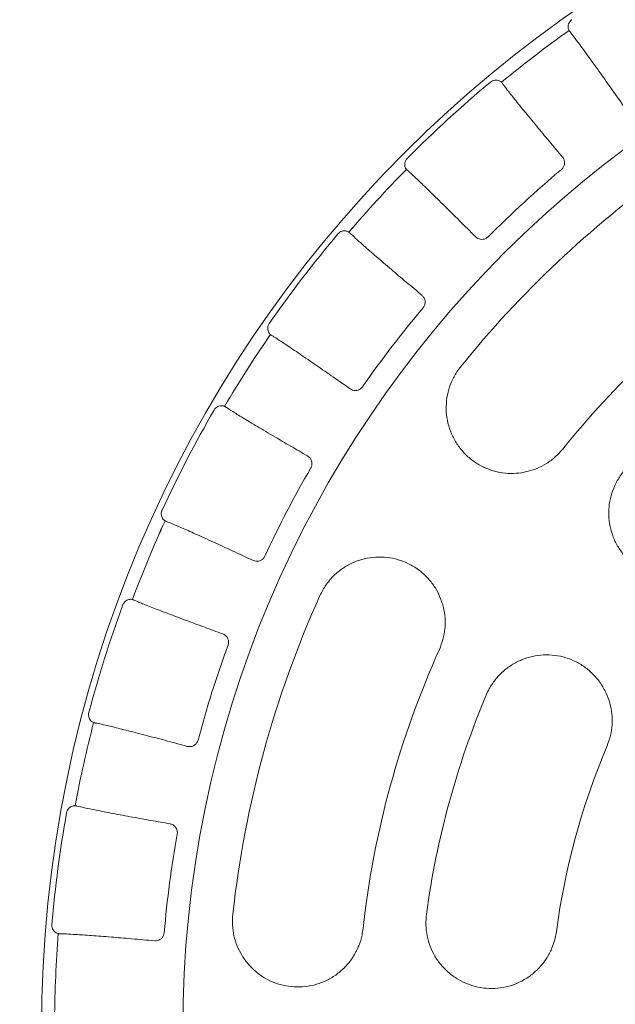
# Model space of a CAD drawing. Header units: centimetres. Extents: x -9388 to 91680, y -1419244 to 50347.
# Tile 174 of 183: x 54601 to 54669, y -681945 to -681832. Entities that reach past the tile are written whole.
import ezdxf

# ---------------------------------------------------------------- set-up
doc = ezdxf.new("R2010")
doc.units = ezdxf.units.CM
doc.layers.add('Q_kd_wpusty', color=7, linetype='Continuous', lineweight=15, true_color=0x009901)

# ---------------------------------------------------------------- blocks, each defined once
blk = doc.blocks.new('A$C674D9795')
at = {"layer": 'Q_kd_wpusty', "linetype": 'Continuous'}
for radius in [25, 25, 14.191, 14.191, 12.574, 12.574]:
    blk.add_circle((0, 0), radius, dxfattribs=at)
for radius, start, end in [(14.042, 125.494, 129.4707), (14.042, 125.494, 129.4707), (14.042, 125.4941, 129.4706), (14.042, 125.4941, 129.4706), (14.124, 129.8629, 135.1018), (14.124, 129.8629, 135.1018), (14.042, 135.4941, 139.4706), (14.042, 135.494, 139.4707), (14.042, 135.4941, 139.4706), (14.042, 135.494, 139.4707), (12.074, 125.6068, 141.0679), (12.074, 125.6068, 141.0679), (12.835, 129.9408, 135.0239), (12.835, 129.9408, 135.0239), (14.124, 139.8629, 145.1018), (14.124, 139.8629, 145.1018), (10.574, 125.6068, 141.0679), (10.574, 125.6068, 141.0679), (12.835, 139.9408, 145.0239), (12.835, 139.9408, 145.0239), (14.042, 145.494, 149.4707), (14.042, 145.494, 149.4707), (14.042, 145.4941, 149.4706), (14.042, 145.4941, 149.4706), (14.124, 149.8629, 155.1018), (14.124, 149.8629, 155.1018), (12.835, 149.9408, 155.0239), (12.835, 149.9408, 155.0239), (14.042, 155.4941, 159.4706), (14.042, 155.494, 159.4707), (14.042, 155.4941, 159.4706), (14.042, 155.494, 159.4707), (12.074, 155.6989, 173.6989), (12.074, 155.6989, 173.6989), (14.124, 159.8629, 165.1018), (14.124, 159.8629, 165.1018), (12.835, 159.9408, 165.0239), (12.835, 159.9408, 165.0239), (10.574, 155.6989, 173.6989), (10.574, 155.6989, 173.6989), (9.874, 157.1642, 172.2791), (9.874, 157.1642, 172.2791), (14.042, 165.494, 169.4707), (14.042, 165.494, 169.4707), (14.042, 165.4941, 169.4706), (14.042, 165.4941, 169.4706), (8.374, 157.1642, 172.2791), (8.374, 157.1642, 172.2791), (14.124, 169.8629, 175.1018), (14.124, 169.8629, 175.1018), (12.835, 169.9408, 175.0239), (12.835, 169.9408, 175.0239), (14.042, 175.4941, 179.4706), (14.042, 175.4941, 179.4706)]:
    blk.add_arc((0, 0), radius, start, end, dxfattribs=at)
for points, knots in [([(-8.153, 11.433), (-8.155, 11.436), (-8.158, 11.442), (-8.164, 11.466), (-8.163, 11.493), (-8.155, 11.52), (-8.139, 11.542), (-8.127, 11.552), (-8.122, 11.556)], [0, 0, 0, 0, 0.258468, 0.444789, 0.600485, 0.756653, 0.902491, 1, 1, 1, 1]), ([(-8.153, 11.433), (-8.155, 11.436), (-8.158, 11.442), (-8.164, 11.466), (-8.163, 11.493), (-8.155, 11.52), (-8.139, 11.542), (-8.127, 11.552), (-8.122, 11.556)], [0, 0, 0, 0, 0.258468, 0.444789, 0.600485, 0.756653, 0.902491, 1, 1, 1, 1]), ([(-8.153, 11.432), (-8.153, 11.433), (-8.153, 11.433), (-8.153, 11.433), (-8.153, 11.433), (-8.153, 11.432), (-8.153, 11.432)], [0, 0, 0, 0, 1, 1, 1, 1.000004, 1.000004, 1.000004, 1.000004]), ([(-8.153, 11.432), (-8.153, 11.433), (-8.153, 11.433), (-8.153, 11.433), (-8.153, 11.433), (-8.153, 11.432), (-8.153, 11.432)], [0, 0, 0, 0, 1, 1, 1, 1.000004, 1.000004, 1.000004, 1.000004]), ([(-8.141, 11.416), (-8.128, 11.399), (-8.1, 11.365), (-8.029, 11.269), (-7.929, 11.132), (-7.802, 10.955), (-7.66, 10.755), (-7.558, 10.609), (-7.506, 10.535)], [0, 0, 0, 0, 0.149732, 0.302395, 0.483165, 0.669178, 0.832668, 1, 1, 1, 1]), ([(-8.141, 11.416), (-8.128, 11.399), (-8.1, 11.365), (-8.029, 11.269), (-7.929, 11.132), (-7.802, 10.955), (-7.66, 10.755), (-7.558, 10.609), (-7.506, 10.535)], [0, 0, 0, 0, 0.149732, 0.302395, 0.483165, 0.669178, 0.832668, 1, 1, 1, 1]), ([(-9.053, 10.842), (-9.045, 10.847), (-9.029, 10.859), (-9, 10.865), (-8.974, 10.864), (-8.952, 10.857), (-8.935, 10.848), (-8.928, 10.842), (-8.927, 10.84), (-8.926, 10.84)], [0, 0, 0, 0, 0.14928, 0.298682, 0.44526, 0.592082, 0.755033, 0.952729, 1, 1, 1, 1]), ([(-9.053, 10.842), (-9.045, 10.847), (-9.029, 10.859), (-9, 10.865), (-8.974, 10.864), (-8.952, 10.857), (-8.935, 10.848), (-8.928, 10.842), (-8.927, 10.84), (-8.926, 10.84)], [0, 0, 0, 0, 0.14928, 0.298682, 0.44526, 0.592082, 0.755033, 0.952729, 1, 1, 1, 1]), ([(-8.926, 10.84), (-8.926, 10.84), (-8.926, 10.84), (-8.926, 10.839), (-8.926, 10.839), (-8.926, 10.84), (-8.926, 10.84)], [0, 0, 0, 0, 1, 1, 1, 1.000004, 1.000004, 1.000004, 1.000004]), ([(-8.926, 10.84), (-8.926, 10.84), (-8.926, 10.84), (-8.926, 10.839), (-8.926, 10.839), (-8.926, 10.84), (-8.926, 10.84)], [0, 0, 0, 0, 1, 1, 1, 1.000004, 1.000004, 1.000004, 1.000004]), ([(-8.227, 9.982), (-8.279, 10.044), (-8.385, 10.17), (-8.534, 10.35), (-8.674, 10.52), (-8.787, 10.66), (-8.87, 10.765), (-8.899, 10.804), (-8.913, 10.824)], [0, 0, 0, 0, 0.150333, 0.303635, 0.484387, 0.670381, 0.83329, 1, 1, 1, 1]), ([(-8.227, 9.982), (-8.279, 10.044), (-8.385, 10.17), (-8.534, 10.35), (-8.674, 10.52), (-8.787, 10.66), (-8.87, 10.765), (-8.899, 10.804), (-8.913, 10.824)], [0, 0, 0, 0, 0.150333, 0.303635, 0.484387, 0.670381, 0.83329, 1, 1, 1, 1]), ([(-10.015, 9.843), (-10.017, 9.846), (-10.021, 9.852), (-10.031, 9.874), (-10.035, 9.901), (-10.031, 9.929), (-10.02, 9.953), (-10.009, 9.965), (-10.005, 9.97)], [0, 0, 0, 0, 0.258468, 0.444786, 0.600485, 0.756653, 0.902488, 1, 1, 1, 1]), ([(-10.015, 9.843), (-10.017, 9.846), (-10.021, 9.852), (-10.031, 9.874), (-10.035, 9.901), (-10.031, 9.929), (-10.02, 9.953), (-10.009, 9.965), (-10.005, 9.97)], [0, 0, 0, 0, 0.258468, 0.444786, 0.600485, 0.756653, 0.902488, 1, 1, 1, 1]), ([(-8.227, 9.982), (-8.22, 9.972), (-8.207, 9.952), (-8.202, 9.915), (-8.209, 9.879), (-8.225, 9.854), (-8.237, 9.844), (-8.24, 9.841)], [0, 0, 0, 0, 0.240565, 0.481597, 0.7087, 0.916757, 1, 1, 1, 1]), ([(-8.227, 9.982), (-8.22, 9.972), (-8.207, 9.952), (-8.202, 9.915), (-8.209, 9.879), (-8.225, 9.854), (-8.237, 9.844), (-8.24, 9.841)], [0, 0, 0, 0, 0.240565, 0.481597, 0.7087, 0.916757, 1, 1, 1, 1]), ([(-10.014, 9.843), (-10.014, 9.843), (-10.014, 9.843), (-10.015, 9.843), (-10.015, 9.843), (-10.014, 9.843), (-10.014, 9.843)], [0, 0, 0, 0, 1, 1, 1, 1.000004, 1.000004, 1.000004, 1.000004]), ([(-10.014, 9.843), (-10.014, 9.843), (-10.014, 9.843), (-10.015, 9.843), (-10.015, 9.843), (-10.014, 9.843), (-10.014, 9.843)], [0, 0, 0, 0, 1, 1, 1, 1.000004, 1.000004, 1.000004, 1.000004]), ([(-10, 9.829), (-9.984, 9.815), (-9.951, 9.786), (-9.863, 9.704), (-9.742, 9.586), (-9.586, 9.434), (-9.412, 9.261), (-9.285, 9.135), (-9.221, 9.071)], [0, 0, 0, 0, 0.149732, 0.302395, 0.483165, 0.669178, 0.832668, 1, 1, 1, 1]), ([(-10, 9.829), (-9.984, 9.815), (-9.951, 9.786), (-9.863, 9.704), (-9.742, 9.586), (-9.586, 9.434), (-9.412, 9.261), (-9.285, 9.135), (-9.221, 9.071)], [0, 0, 0, 0, 0.149732, 0.302395, 0.483165, 0.669178, 0.832668, 1, 1, 1, 1]), ([(-10.798, 9.105), (-10.791, 9.112), (-10.777, 9.126), (-10.75, 9.137), (-10.724, 9.141), (-10.701, 9.138), (-10.683, 9.132), (-10.675, 9.127), (-10.673, 9.125), (-10.673, 9.125)], [0, 0, 0, 0, 0.149283, 0.298683, 0.44526, 0.592081, 0.755032, 0.952729, 1, 1, 1, 1]), ([(-10.798, 9.105), (-10.791, 9.112), (-10.777, 9.126), (-10.75, 9.137), (-10.724, 9.141), (-10.701, 9.138), (-10.683, 9.132), (-10.675, 9.127), (-10.673, 9.125), (-10.673, 9.125)], [0, 0, 0, 0, 0.149283, 0.298683, 0.44526, 0.592081, 0.755032, 0.952729, 1, 1, 1, 1]), ([(-10.673, 9.125), (-10.673, 9.125), (-10.673, 9.125), (-10.673, 9.125), (-10.673, 9.125), (-10.673, 9.125), (-10.673, 9.125)], [0, 0, 0, 0, 1, 1, 1, 1.000004, 1.000004, 1.000004, 1.000004]), ([(-10.673, 9.125), (-10.673, 9.125), (-10.673, 9.125), (-10.673, 9.125), (-10.673, 9.125), (-10.673, 9.125), (-10.673, 9.125)], [0, 0, 0, 0, 1, 1, 1, 1.000004, 1.000004, 1.000004, 1.000004]), ([(-9.835, 8.402), (-9.897, 8.454), (-10.021, 8.558), (-10.199, 8.709), (-10.366, 8.852), (-10.503, 8.971), (-10.604, 9.061), (-10.639, 9.095), (-10.658, 9.112)], [0, 0, 0, 0, 0.148796, 0.300468, 0.48122, 0.667215, 0.831652, 1, 1, 1, 1]), ([(-9.835, 8.402), (-9.897, 8.454), (-10.021, 8.558), (-10.199, 8.709), (-10.366, 8.852), (-10.503, 8.971), (-10.604, 9.061), (-10.639, 9.095), (-10.658, 9.112)], [0, 0, 0, 0, 0.148796, 0.300468, 0.48122, 0.667215, 0.831652, 1, 1, 1, 1]), ([(-9.079, 9.072), (-9.088, 9.065), (-9.104, 9.051), (-9.135, 9.042), (-9.167, 9.042), (-9.198, 9.052), (-9.214, 9.065), (-9.221, 9.071)], [0, 0, 0, 0, 0.193212, 0.386197, 0.585284, 0.798595, 1, 1, 1, 1]), ([(-9.079, 9.072), (-9.088, 9.065), (-9.104, 9.051), (-9.135, 9.042), (-9.167, 9.042), (-9.198, 9.052), (-9.214, 9.065), (-9.221, 9.071)], [0, 0, 0, 0, 0.193212, 0.386197, 0.585284, 0.798595, 1, 1, 1, 1]), ([(-9.835, 8.402), (-9.827, 8.393), (-9.81, 8.376), (-9.799, 8.34), (-9.8, 8.304), (-9.811, 8.277), (-9.821, 8.264), (-9.824, 8.26)], [0, 0, 0, 0, 0.240564, 0.481596, 0.708702, 0.916756, 1, 1, 1, 1]), ([(-9.835, 8.402), (-9.827, 8.393), (-9.81, 8.376), (-9.799, 8.34), (-9.8, 8.304), (-9.811, 8.277), (-9.821, 8.264), (-9.824, 8.26)], [0, 0, 0, 0, 0.240564, 0.481596, 0.708702, 0.916756, 1, 1, 1, 1]), ([(-11.572, 7.955), (-11.575, 7.957), (-11.58, 7.962), (-11.594, 7.982), (-11.602, 8.008), (-11.603, 8.036), (-11.596, 8.062), (-11.588, 8.075), (-11.584, 8.081)], [0, 0, 0, 0, 0.258468, 0.444787, 0.600486, 0.756654, 0.902487, 1, 1, 1, 1]), ([(-11.572, 7.955), (-11.575, 7.957), (-11.58, 7.962), (-11.594, 7.982), (-11.602, 8.008), (-11.603, 8.036), (-11.596, 8.062), (-11.588, 8.075), (-11.584, 8.081)], [0, 0, 0, 0, 0.258468, 0.444787, 0.600486, 0.756654, 0.902487, 1, 1, 1, 1]), ([(-11.571, 7.954), (-11.571, 7.955), (-11.572, 7.955), (-11.572, 7.955), (-11.572, 7.955), (-11.571, 7.954), (-11.571, 7.954)], [0, 0, 0, 0, 1, 1, 1, 1.000004, 1.000004, 1.000004, 1.000004]), ([(-11.571, 7.954), (-11.571, 7.955), (-11.572, 7.955), (-11.572, 7.955), (-11.572, 7.955), (-11.571, 7.954), (-11.571, 7.954)], [0, 0, 0, 0, 1, 1, 1, 1.000004, 1.000004, 1.000004, 1.000004]), ([(-11.555, 7.943), (-11.536, 7.932), (-11.499, 7.909), (-11.399, 7.843), (-11.258, 7.749), (-11.079, 7.626), (-10.877, 7.486), (-10.731, 7.384), (-10.657, 7.332)], [0, 0, 0, 0, 0.149732, 0.302395, 0.483165, 0.669178, 0.832668, 1, 1, 1, 1]), ([(-11.555, 7.943), (-11.536, 7.932), (-11.499, 7.909), (-11.399, 7.843), (-11.258, 7.749), (-11.079, 7.626), (-10.877, 7.486), (-10.731, 7.384), (-10.657, 7.332)], [0, 0, 0, 0, 0.149732, 0.302395, 0.483165, 0.669178, 0.832668, 1, 1, 1, 1]), ([(-8.226, 6.645), (-8.253, 6.614), (-8.308, 6.552), (-8.408, 6.478), (-8.518, 6.421), (-8.636, 6.383), (-8.758, 6.365), (-8.883, 6.366), (-9.006, 6.389), (-9.125, 6.432), (-9.236, 6.495), (-9.336, 6.577), (-9.42, 6.676), (-9.488, 6.788), (-9.534, 6.91), (-9.559, 7.038), (-9.561, 7.168), (-9.541, 7.295), (-9.5, 7.416), (-9.448, 7.514), (-9.408, 7.567), (-9.392, 7.587)], [0, 0, 0, 0, 0.051863, 0.103729, 0.155562, 0.2074, 0.259905, 0.312417, 0.366222, 0.420031, 0.475168, 0.530307, 0.586182, 0.642052, 0.697703, 0.753346, 0.807845, 0.862337, 0.915376, 0.968411, 1, 1, 1, 1]), ([(-8.226, 6.645), (-8.253, 6.614), (-8.308, 6.552), (-8.408, 6.478), (-8.518, 6.421), (-8.636, 6.383), (-8.758, 6.365), (-8.883, 6.366), (-9.006, 6.389), (-9.125, 6.432), (-9.236, 6.495), (-9.336, 6.577), (-9.42, 6.676), (-9.488, 6.788), (-9.534, 6.91), (-9.559, 7.038), (-9.561, 7.168), (-9.541, 7.295), (-9.5, 7.416), (-9.448, 7.514), (-9.408, 7.567), (-9.392, 7.587)], [0, 0, 0, 0, 0.051863, 0.103729, 0.155562, 0.2074, 0.259905, 0.312417, 0.366222, 0.420031, 0.475168, 0.530307, 0.586182, 0.642052, 0.697703, 0.753346, 0.807845, 0.862337, 0.915376, 0.968411, 1, 1, 1, 1]), ([(-10.517, 7.357), (-10.524, 7.349), (-10.538, 7.333), (-10.567, 7.318), (-10.598, 7.313), (-10.63, 7.317), (-10.648, 7.327), (-10.657, 7.332)], [0, 0, 0, 0, 0.193208, 0.386197, 0.585283, 0.798592, 1, 1, 1, 1]), ([(-10.517, 7.357), (-10.524, 7.349), (-10.538, 7.333), (-10.567, 7.318), (-10.598, 7.313), (-10.63, 7.317), (-10.648, 7.327), (-10.657, 7.332)], [0, 0, 0, 0, 0.193208, 0.386197, 0.585283, 0.798592, 1, 1, 1, 1]), ([(-12.215, 7.091), (-12.209, 7.1), (-12.198, 7.116), (-12.174, 7.132), (-12.148, 7.14), (-12.125, 7.141), (-12.107, 7.138), (-12.098, 7.134), (-12.096, 7.133), (-12.095, 7.133)], [0, 0, 0, 0, 0.14928, 0.298682, 0.445259, 0.59208, 0.755032, 0.952729, 1, 1, 1, 1]), ([(-12.215, 7.091), (-12.209, 7.1), (-12.198, 7.116), (-12.174, 7.132), (-12.148, 7.14), (-12.125, 7.141), (-12.107, 7.138), (-12.098, 7.134), (-12.096, 7.133), (-12.095, 7.133)], [0, 0, 0, 0, 0.14928, 0.298682, 0.445259, 0.59208, 0.755032, 0.952729, 1, 1, 1, 1]), ([(-12.095, 7.133), (-12.095, 7.133), (-12.095, 7.133), (-12.095, 7.133), (-12.095, 7.133), (-12.095, 7.133), (-12.095, 7.133)], [0, 0, 0, 0, 1, 1, 1, 1.000004, 1.000004, 1.000004, 1.000004]), ([(-12.095, 7.133), (-12.095, 7.133), (-12.095, 7.133), (-12.095, 7.133), (-12.095, 7.133), (-12.095, 7.133), (-12.095, 7.133)], [0, 0, 0, 0, 1, 1, 1, 1.000004, 1.000004, 1.000004, 1.000004]), ([(-11.145, 6.566), (-11.211, 6.604), (-11.343, 6.681), (-11.539, 6.795), (-11.728, 6.907), (-11.89, 7.004), (-12.012, 7.079), (-12.056, 7.108), (-12.078, 7.123)], [0, 0, 0, 0, 0.140528, 0.283471, 0.464226, 0.650223, 0.82284, 1, 1, 1, 1]), ([(-11.145, 6.566), (-11.211, 6.604), (-11.343, 6.681), (-11.539, 6.795), (-11.728, 6.907), (-11.89, 7.004), (-12.012, 7.079), (-12.056, 7.108), (-12.078, 7.123)], [0, 0, 0, 0, 0.140528, 0.283471, 0.464226, 0.650223, 0.82284, 1, 1, 1, 1]), ([(-11.145, 6.566), (-11.135, 6.559), (-11.116, 6.545), (-11.098, 6.512), (-11.093, 6.476), (-11.099, 6.447), (-11.107, 6.433), (-11.109, 6.429)], [0, 0, 0, 0, 0.240565, 0.481595, 0.708702, 0.916758, 1, 1, 1, 1]), ([(-11.145, 6.566), (-11.135, 6.559), (-11.116, 6.545), (-11.098, 6.512), (-11.093, 6.476), (-11.099, 6.447), (-11.107, 6.433), (-11.109, 6.429)], [0, 0, 0, 0, 0.240565, 0.481595, 0.708702, 0.916758, 1, 1, 1, 1]), ([(-6.377, 5.427), (-6.406, 5.397), (-6.463, 5.336), (-6.566, 5.264), (-6.678, 5.21), (-6.798, 5.175), (-6.922, 5.16), (-7.048, 5.166), (-7.17, 5.193), (-7.288, 5.24), (-7.397, 5.307), (-7.493, 5.392), (-7.574, 5.493), (-7.637, 5.606), (-7.679, 5.728), (-7.7, 5.855), (-7.699, 5.984), (-7.676, 6.11), (-7.632, 6.23), (-7.578, 6.326), (-7.536, 6.379), (-7.52, 6.399)], [0, 0, 0, 0, 0.05251, 0.105021, 0.15751, 0.210003, 0.262947, 0.315894, 0.369663, 0.423434, 0.478083, 0.532733, 0.587819, 0.642903, 0.697838, 0.75277, 0.806961, 0.861149, 0.914416, 0.967682, 1, 1, 1, 1]), ([(-6.377, 5.427), (-6.406, 5.397), (-6.463, 5.336), (-6.566, 5.264), (-6.678, 5.21), (-6.798, 5.175), (-6.922, 5.16), (-7.048, 5.166), (-7.17, 5.193), (-7.288, 5.24), (-7.397, 5.307), (-7.493, 5.392), (-7.574, 5.493), (-7.637, 5.606), (-7.679, 5.728), (-7.7, 5.855), (-7.699, 5.984), (-7.676, 6.11), (-7.632, 6.23), (-7.578, 6.326), (-7.536, 6.379), (-7.52, 6.399)], [0, 0, 0, 0, 0.05251, 0.105021, 0.15751, 0.210003, 0.262947, 0.315894, 0.369663, 0.423434, 0.478083, 0.532733, 0.587819, 0.642903, 0.697838, 0.75277, 0.806961, 0.861149, 0.914416, 0.967682, 1, 1, 1, 1]), ([(-12.777, 5.824), (-12.781, 5.827), (-12.787, 5.83), (-12.804, 5.848), (-12.816, 5.871), (-12.822, 5.899), (-12.82, 5.926), (-12.814, 5.94), (-12.812, 5.946)], [0, 0, 0, 0, 0.258467, 0.444788, 0.600486, 0.756654, 0.90249, 1, 1, 1, 1]), ([(-12.777, 5.824), (-12.781, 5.827), (-12.787, 5.83), (-12.804, 5.848), (-12.816, 5.871), (-12.822, 5.899), (-12.82, 5.926), (-12.814, 5.94), (-12.812, 5.946)], [0, 0, 0, 0, 0.258467, 0.444788, 0.600486, 0.756654, 0.90249, 1, 1, 1, 1]), ([(-12.777, 5.824), (-12.777, 5.824), (-12.777, 5.824), (-12.777, 5.824), (-12.777, 5.824), (-12.777, 5.824), (-12.777, 5.824)], [0, 0, 0, 0, 1, 1, 1, 1.000004, 1.000004, 1.000004, 1.000004]), ([(-12.777, 5.824), (-12.777, 5.824), (-12.777, 5.824), (-12.777, 5.824), (-12.777, 5.824), (-12.777, 5.824), (-12.777, 5.824)], [0, 0, 0, 0, 1, 1, 1, 1.000004, 1.000004, 1.000004, 1.000004]), ([(-12.759, 5.816), (-12.738, 5.808), (-12.697, 5.792), (-12.587, 5.745), (-12.433, 5.676), (-12.235, 5.586), (-12.012, 5.484), (-11.85, 5.408), (-11.768, 5.37)], [0, 0, 0, 0, 0.149732, 0.302395, 0.483165, 0.669178, 0.832668, 1, 1, 1, 1]), ([(-12.759, 5.816), (-12.738, 5.808), (-12.697, 5.792), (-12.587, 5.745), (-12.433, 5.676), (-12.235, 5.586), (-12.012, 5.484), (-11.85, 5.408), (-11.768, 5.37)], [0, 0, 0, 0, 0.149732, 0.302395, 0.483165, 0.669178, 0.832668, 1, 1, 1, 1]), ([(-11.635, 5.419), (-11.64, 5.41), (-11.651, 5.392), (-11.677, 5.372), (-11.707, 5.361), (-11.739, 5.36), (-11.758, 5.367), (-11.768, 5.37)], [0, 0, 0, 0, 0.19321, 0.386195, 0.585282, 0.798597, 1, 1, 1, 1]), ([(-11.635, 5.419), (-11.64, 5.41), (-11.651, 5.392), (-11.677, 5.372), (-11.707, 5.361), (-11.739, 5.36), (-11.758, 5.367), (-11.768, 5.37)], [0, 0, 0, 0, 0.19321, 0.386195, 0.585282, 0.798597, 1, 1, 1, 1]), ([(-9.637, 4.352), (-9.622, 4.39), (-9.592, 4.467), (-9.571, 4.59), (-9.569, 4.713), (-9.588, 4.836), (-9.627, 4.953), (-9.684, 5.064), (-9.76, 5.164), (-9.852, 5.251), (-9.959, 5.321), (-10.077, 5.373), (-10.203, 5.405), (-10.333, 5.414), (-10.463, 5.4), (-10.589, 5.365), (-10.706, 5.308), (-10.811, 5.233), (-10.9, 5.142), (-10.964, 5.052), (-10.993, 4.991), (-11.004, 4.969)], [0, 0, 0, 0, 0.051863, 0.103729, 0.155562, 0.2074, 0.259906, 0.312418, 0.366222, 0.420031, 0.475168, 0.530307, 0.586182, 0.642052, 0.697703, 0.753347, 0.807845, 0.862337, 0.915376, 0.968411, 1, 1, 1, 1]), ([(-9.637, 4.352), (-9.622, 4.39), (-9.592, 4.467), (-9.571, 4.59), (-9.569, 4.713), (-9.588, 4.836), (-9.627, 4.953), (-9.684, 5.064), (-9.76, 5.164), (-9.852, 5.251), (-9.959, 5.321), (-10.077, 5.373), (-10.203, 5.405), (-10.333, 5.414), (-10.463, 5.4), (-10.589, 5.365), (-10.706, 5.308), (-10.811, 5.233), (-10.9, 5.142), (-10.964, 5.052), (-10.993, 4.991), (-11.004, 4.969)], [0, 0, 0, 0, 0.051863, 0.103729, 0.155562, 0.2074, 0.259906, 0.312418, 0.366222, 0.420031, 0.475168, 0.530307, 0.586182, 0.642052, 0.697703, 0.753347, 0.807845, 0.862337, 0.915376, 0.968411, 1, 1, 1, 1]), ([(-13.261, 4.863), (-13.257, 4.871), (-13.248, 4.889), (-13.227, 4.909), (-13.204, 4.922), (-13.181, 4.927), (-13.162, 4.927), (-13.153, 4.925), (-13.151, 4.925), (-13.15, 4.924)], [0, 0, 0, 0, 0.149282, 0.298682, 0.44526, 0.592081, 0.755032, 0.95273, 1, 1, 1, 1]), ([(-13.261, 4.863), (-13.257, 4.871), (-13.248, 4.889), (-13.227, 4.909), (-13.204, 4.922), (-13.181, 4.927), (-13.162, 4.927), (-13.153, 4.925), (-13.151, 4.925), (-13.15, 4.924)], [0, 0, 0, 0, 0.149282, 0.298682, 0.44526, 0.592081, 0.755032, 0.95273, 1, 1, 1, 1]), ([(-13.15, 4.924), (-13.15, 4.924), (-13.15, 4.924), (-13.15, 4.924), (-13.15, 4.924), (-13.15, 4.924), (-13.15, 4.924)], [0, 0, 0, 0, 1, 1, 1, 1.000004, 1.000004, 1.000004, 1.000004]), ([(-13.15, 4.924), (-13.15, 4.924), (-13.15, 4.924), (-13.15, 4.924), (-13.15, 4.924), (-13.15, 4.924), (-13.15, 4.924)], [0, 0, 0, 0, 1, 1, 1, 1.000004, 1.000004, 1.000004, 1.000004]), ([(-12.116, 4.531), (-12.186, 4.557), (-12.328, 4.609), (-12.539, 4.687), (-12.745, 4.764), (-12.922, 4.832), (-13.058, 4.885), (-13.107, 4.906), (-13.131, 4.917)], [0, 0, 0, 0, 0.138266, 0.278829, 0.459586, 0.645585, 0.820429, 1, 1, 1, 1]), ([(-12.116, 4.531), (-12.186, 4.557), (-12.328, 4.609), (-12.539, 4.687), (-12.745, 4.764), (-12.922, 4.832), (-13.058, 4.885), (-13.107, 4.906), (-13.131, 4.917)], [0, 0, 0, 0, 0.138266, 0.278829, 0.459586, 0.645585, 0.820429, 1, 1, 1, 1]), ([(-12.116, 4.531), (-12.105, 4.526), (-12.083, 4.515), (-12.06, 4.486), (-12.049, 4.451), (-12.05, 4.422), (-12.055, 4.407), (-12.056, 4.402)], [0, 0, 0, 0, 0.240564, 0.481597, 0.708703, 0.916759, 1, 1, 1, 1]), ([(-12.116, 4.531), (-12.105, 4.526), (-12.083, 4.515), (-12.06, 4.486), (-12.049, 4.451), (-12.05, 4.422), (-12.055, 4.407), (-12.056, 4.402)], [0, 0, 0, 0, 0.240564, 0.481597, 0.708703, 0.916759, 1, 1, 1, 1]), ([(-7.718, 3.25), (-7.704, 3.289), (-7.675, 3.367), (-7.657, 3.491), (-7.659, 3.616), (-7.682, 3.739), (-7.725, 3.856), (-7.787, 3.966), (-7.866, 4.063), (-7.961, 4.147), (-8.07, 4.214), (-8.189, 4.262), (-8.315, 4.289), (-8.444, 4.294), (-8.573, 4.277), (-8.696, 4.238), (-8.81, 4.179), (-8.913, 4.102), (-8.999, 4.009), (-9.061, 3.917), (-9.09, 3.855), (-9.1, 3.832)], [0, 0, 0, 0, 0.05251, 0.105021, 0.15751, 0.210003, 0.262947, 0.315895, 0.369663, 0.423434, 0.478083, 0.532733, 0.587819, 0.642903, 0.697838, 0.75277, 0.806961, 0.861149, 0.914416, 0.967682, 1, 1, 1, 1]), ([(-7.718, 3.25), (-7.704, 3.289), (-7.675, 3.367), (-7.657, 3.491), (-7.659, 3.616), (-7.682, 3.739), (-7.725, 3.856), (-7.787, 3.966), (-7.866, 4.063), (-7.961, 4.147), (-8.07, 4.214), (-8.189, 4.262), (-8.315, 4.289), (-8.444, 4.294), (-8.573, 4.277), (-8.696, 4.238), (-8.81, 4.179), (-8.913, 4.102), (-8.999, 4.009), (-9.061, 3.917), (-9.09, 3.855), (-9.1, 3.832)], [0, 0, 0, 0, 0.05251, 0.105021, 0.15751, 0.210003, 0.262947, 0.315895, 0.369663, 0.423434, 0.478083, 0.532733, 0.587819, 0.642903, 0.697838, 0.75277, 0.806961, 0.861149, 0.914416, 0.967682, 1, 1, 1, 1]), ([(-13.594, 3.517), (-13.598, 3.519), (-13.605, 3.521), (-13.625, 3.536), (-13.641, 3.557), (-13.652, 3.583), (-13.654, 3.609), (-13.651, 3.625), (-13.65, 3.631)], [0, 0, 0, 0, 0.258469, 0.44479, 0.600485, 0.756653, 0.90249, 1, 1, 1, 1]), ([(-13.594, 3.517), (-13.598, 3.519), (-13.605, 3.521), (-13.625, 3.536), (-13.641, 3.557), (-13.652, 3.583), (-13.654, 3.609), (-13.651, 3.625), (-13.65, 3.631)], [0, 0, 0, 0, 0.258469, 0.44479, 0.600485, 0.756653, 0.90249, 1, 1, 1, 1]), ([(-13.594, 3.517), (-13.594, 3.517), (-13.594, 3.517), (-13.594, 3.517), (-13.594, 3.517), (-13.594, 3.517), (-13.594, 3.517)], [0, 0, 0, 0, 1, 1, 1, 1.000004, 1.000004, 1.000004, 1.000004]), ([(-13.594, 3.517), (-13.594, 3.517), (-13.594, 3.517), (-13.594, 3.517), (-13.594, 3.517), (-13.594, 3.517), (-13.594, 3.517)], [0, 0, 0, 0, 1, 1, 1, 1.000004, 1.000004, 1.000004, 1.000004]), ([(-13.575, 3.512), (-13.553, 3.508), (-13.51, 3.499), (-13.394, 3.472), (-13.23, 3.431), (-13.019, 3.377), (-12.781, 3.315), (-12.609, 3.269), (-12.522, 3.245)], [0, 0, 0, 0, 0.149732, 0.302395, 0.483165, 0.669178, 0.832668, 1, 1, 1, 1]), ([(-13.575, 3.512), (-13.553, 3.508), (-13.51, 3.499), (-13.394, 3.472), (-13.23, 3.431), (-13.019, 3.377), (-12.781, 3.315), (-12.609, 3.269), (-12.522, 3.245)], [0, 0, 0, 0, 0.149732, 0.302395, 0.483165, 0.669178, 0.832668, 1, 1, 1, 1]), ([(-12.399, 3.317), (-12.403, 3.307), (-12.41, 3.287), (-12.432, 3.263), (-12.46, 3.247), (-12.491, 3.24), (-12.512, 3.244), (-12.522, 3.245)], [0, 0, 0, 0, 0.193211, 0.386194, 0.585286, 0.798595, 1, 1, 1, 1]), ([(-12.399, 3.317), (-12.403, 3.307), (-12.41, 3.287), (-12.432, 3.263), (-12.46, 3.247), (-12.491, 3.24), (-12.512, 3.244), (-12.522, 3.245)], [0, 0, 0, 0, 0.193211, 0.386194, 0.585286, 0.798595, 1, 1, 1, 1]), ([(-13.904, 2.486), (-13.901, 2.495), (-13.896, 2.515), (-13.879, 2.538), (-13.858, 2.554), (-13.836, 2.563), (-13.818, 2.566), (-13.809, 2.566), (-13.806, 2.566), (-13.806, 2.566)], [0, 0, 0, 0, 0.149282, 0.298683, 0.445258, 0.592082, 0.755032, 0.95273, 1, 1, 1, 1]), ([(-13.904, 2.486), (-13.901, 2.495), (-13.896, 2.515), (-13.879, 2.538), (-13.858, 2.554), (-13.836, 2.563), (-13.818, 2.566), (-13.809, 2.566), (-13.806, 2.566), (-13.806, 2.566)], [0, 0, 0, 0, 0.149282, 0.298683, 0.445258, 0.592082, 0.755032, 0.95273, 1, 1, 1, 1]), ([(-13.806, 2.566), (-13.806, 2.566), (-13.805, 2.566), (-13.805, 2.566), (-13.805, 2.566), (-13.806, 2.566), (-13.806, 2.566)], [0, 0, 0, 0, 1, 1, 1, 1.000004, 1.000004, 1.000004, 1.000004]), ([(-13.806, 2.566), (-13.806, 2.566), (-13.805, 2.566), (-13.805, 2.566), (-13.805, 2.566), (-13.806, 2.566), (-13.806, 2.566)], [0, 0, 0, 0, 1, 1, 1, 1.000004, 1.000004, 1.000004, 1.000004]), ([(-12.719, 2.359), (-12.793, 2.372), (-12.944, 2.398), (-13.166, 2.439), (-13.383, 2.479), (-13.568, 2.515), (-13.709, 2.544), (-13.76, 2.556), (-13.786, 2.562)], [0, 0, 0, 0, 0.140134, 0.282661, 0.463416, 0.649414, 0.822419, 1, 1, 1, 1]), ([(-12.719, 2.359), (-12.793, 2.372), (-12.944, 2.398), (-13.166, 2.439), (-13.383, 2.479), (-13.568, 2.515), (-13.709, 2.544), (-13.76, 2.556), (-13.786, 2.562)], [0, 0, 0, 0, 0.140134, 0.282661, 0.463416, 0.649414, 0.822419, 1, 1, 1, 1]), ([(-12.719, 2.359), (-12.707, 2.355), (-12.684, 2.349), (-12.656, 2.323), (-12.639, 2.291), (-12.635, 2.262), (-12.637, 2.246), (-12.638, 2.242)], [0, 0, 0, 0, 0.240565, 0.481598, 0.708704, 0.916759, 1, 1, 1, 1]), ([(-12.719, 2.359), (-12.707, 2.355), (-12.684, 2.349), (-12.656, 2.323), (-12.639, 2.291), (-12.635, 2.262), (-12.637, 2.246), (-12.638, 2.242)], [0, 0, 0, 0, 0.240565, 0.481598, 0.708704, 0.916759, 1, 1, 1, 1]), ([(-12.001, 1.325), (-12.004, 1.284), (-12.009, 1.201), (-11.991, 1.078), (-11.954, 0.96), (-11.898, 0.85), (-11.825, 0.75), (-11.736, 0.663), (-11.634, 0.591), (-11.519, 0.537), (-11.396, 0.503), (-11.267, 0.489), (-11.138, 0.499), (-11.011, 0.53), (-10.891, 0.583), (-10.783, 0.656), (-10.689, 0.746), (-10.613, 0.849), (-10.556, 0.964), (-10.523, 1.069), (-10.514, 1.136), (-10.51, 1.161)], [0, 0, 0, 0, 0.05185, 0.103702, 0.155521, 0.207345, 0.259848, 0.312358, 0.366177, 0.420001, 0.475159, 0.530318, 0.586198, 0.642074, 0.69771, 0.753339, 0.807817, 0.862288, 0.91532, 0.968349, 1, 1, 1, 1]), ([(-12.001, 1.325), (-12.004, 1.284), (-12.009, 1.201), (-11.991, 1.078), (-11.954, 0.96), (-11.898, 0.85), (-11.825, 0.75), (-11.736, 0.663), (-11.634, 0.591), (-11.519, 0.537), (-11.396, 0.503), (-11.267, 0.489), (-11.138, 0.499), (-11.011, 0.53), (-10.891, 0.583), (-10.783, 0.656), (-10.689, 0.746), (-10.613, 0.849), (-10.556, 0.964), (-10.523, 1.069), (-10.514, 1.136), (-10.51, 1.161)], [0, 0, 0, 0, 0.05185, 0.103702, 0.155521, 0.207345, 0.259848, 0.312358, 0.366177, 0.420001, 0.475159, 0.530318, 0.586198, 0.642074, 0.69771, 0.753339, 0.807817, 0.862288, 0.91532, 0.968349, 1, 1, 1, 1]), ([(-9.785, 1.327), (-9.788, 1.285), (-9.795, 1.202), (-9.78, 1.078), (-9.745, 0.958), (-9.692, 0.845), (-9.62, 0.743), (-9.532, 0.654), (-9.429, 0.58), (-9.316, 0.524), (-9.193, 0.488), (-9.066, 0.472), (-8.937, 0.48), (-8.811, 0.508), (-8.692, 0.558), (-8.583, 0.628), (-8.488, 0.715), (-8.409, 0.816), (-8.349, 0.928), (-8.314, 1.033), (-8.302, 1.1), (-8.298, 1.125)], [0, 0, 0, 0, 0.052503, 0.105007, 0.157489, 0.209974, 0.262917, 0.315864, 0.36964, 0.42342, 0.478079, 0.532739, 0.587827, 0.642913, 0.697842, 0.752765, 0.806946, 0.861123, 0.914387, 0.96765, 1, 1, 1, 1]), ([(-9.785, 1.327), (-9.788, 1.285), (-9.795, 1.202), (-9.78, 1.078), (-9.745, 0.958), (-9.692, 0.845), (-9.62, 0.743), (-9.532, 0.654), (-9.429, 0.58), (-9.316, 0.524), (-9.193, 0.488), (-9.066, 0.472), (-8.937, 0.48), (-8.811, 0.508), (-8.692, 0.558), (-8.583, 0.628), (-8.488, 0.715), (-8.409, 0.816), (-8.349, 0.928), (-8.314, 1.033), (-8.302, 1.1), (-8.298, 1.125)], [0, 0, 0, 0, 0.052503, 0.105007, 0.157489, 0.209974, 0.262917, 0.315864, 0.36964, 0.42342, 0.478079, 0.532739, 0.587827, 0.642913, 0.697842, 0.752765, 0.806946, 0.861123, 0.914387, 0.96765, 1, 1, 1, 1]), ([(-13.999, 1.103), (-14.003, 1.104), (-14.01, 1.105), (-14.032, 1.116), (-14.051, 1.134), (-14.066, 1.158), (-14.073, 1.184), (-14.073, 1.2), (-14.073, 1.206)], [0, 0, 0, 0, 0.258469, 0.444789, 0.600485, 0.756655, 0.902489, 1, 1, 1, 1]), ([(-13.999, 1.103), (-14.003, 1.104), (-14.01, 1.105), (-14.032, 1.116), (-14.051, 1.134), (-14.066, 1.158), (-14.073, 1.184), (-14.073, 1.2), (-14.073, 1.206)], [0, 0, 0, 0, 0.258469, 0.444789, 0.600485, 0.756655, 0.902489, 1, 1, 1, 1]), ([(-13.998, 1.103), (-13.998, 1.103), (-13.999, 1.103), (-13.999, 1.103), (-13.999, 1.103), (-13.998, 1.103), (-13.998, 1.103)], [0, 0, 0, 0, 1, 1, 1, 1.000004, 1.000004, 1.000004, 1.000004]), ([(-13.998, 1.103), (-13.998, 1.103), (-13.999, 1.103), (-13.999, 1.103), (-13.999, 1.103), (-13.998, 1.103), (-13.998, 1.103)], [0, 0, 0, 0, 1, 1, 1, 1.000004, 1.000004, 1.000004, 1.000004]), ([(-13.978, 1.102), (-13.957, 1.101), (-13.913, 1.1), (-13.793, 1.093), (-13.625, 1.082), (-13.407, 1.065), (-13.163, 1.045), (-12.985, 1.029), (-12.895, 1.022)], [0, 0, 0, 0, 0.149732, 0.302395, 0.483165, 0.669178, 0.832667, 1, 1, 1, 1]), ([(-13.978, 1.102), (-13.957, 1.101), (-13.913, 1.1), (-13.793, 1.093), (-13.625, 1.082), (-13.407, 1.065), (-13.163, 1.045), (-12.985, 1.029), (-12.895, 1.022)], [0, 0, 0, 0, 0.149732, 0.302395, 0.483165, 0.669178, 0.832667, 1, 1, 1, 1]), ([(-12.787, 1.113), (-12.788, 1.103), (-12.792, 1.082), (-12.81, 1.054), (-12.835, 1.034), (-12.864, 1.022), (-12.885, 1.022), (-12.895, 1.022)], [0, 0, 0, 0, 0.19321, 0.386197, 0.585284, 0.798591, 1, 1, 1, 1]), ([(-12.787, 1.113), (-12.788, 1.103), (-12.792, 1.082), (-12.81, 1.054), (-12.835, 1.034), (-12.864, 1.022), (-12.885, 1.022), (-12.895, 1.022)], [0, 0, 0, 0, 0.19321, 0.386197, 0.585284, 0.798591, 1, 1, 1, 1])]:
    blk.add_open_spline(points, degree=3, knots=knots, dxfattribs=at)
for points in [[(-8.141, 11.416), (-8.153, 11.432)], [(-8.141, 11.416), (-8.153, 11.432)], [(-8.926, 10.839), (-8.913, 10.824)], [(-8.926, 10.839), (-8.913, 10.824)], [(-10, 9.829), (-10.014, 9.843)], [(-10, 9.829), (-10.014, 9.843)], [(-10.673, 9.125), (-10.658, 9.112)], [(-10.673, 9.125), (-10.658, 9.112)], [(-11.555, 7.943), (-11.571, 7.954)], [(-11.555, 7.943), (-11.571, 7.954)], [(-12.095, 7.133), (-12.078, 7.123)], [(-12.095, 7.133), (-12.078, 7.123)], [(-12.759, 5.816), (-12.777, 5.824)], [(-12.759, 5.816), (-12.777, 5.824)], [(-13.15, 4.924), (-13.131, 4.917)], [(-13.15, 4.924), (-13.131, 4.917)], [(-13.575, 3.512), (-13.594, 3.517)], [(-13.575, 3.512), (-13.594, 3.517)], [(-13.805, 2.566), (-13.786, 2.562)], [(-13.805, 2.566), (-13.786, 2.562)], [(-13.978, 1.102), (-13.998, 1.103)], [(-13.978, 1.102), (-13.998, 1.103)]]:
    blk.add_open_spline(points, degree=1, dxfattribs=at)

msp = doc.modelspace()

# ---------------------------------------------------------------- block references
at = {"layer": 'Q_kd_wpusty', "xscale": 10, "yscale": 10, "zscale": 10}
msp.add_blockref('A$C674D9795', (54745.2, -681947.45), dxfattribs=at)

doc.saveas('drawing.dxf')
